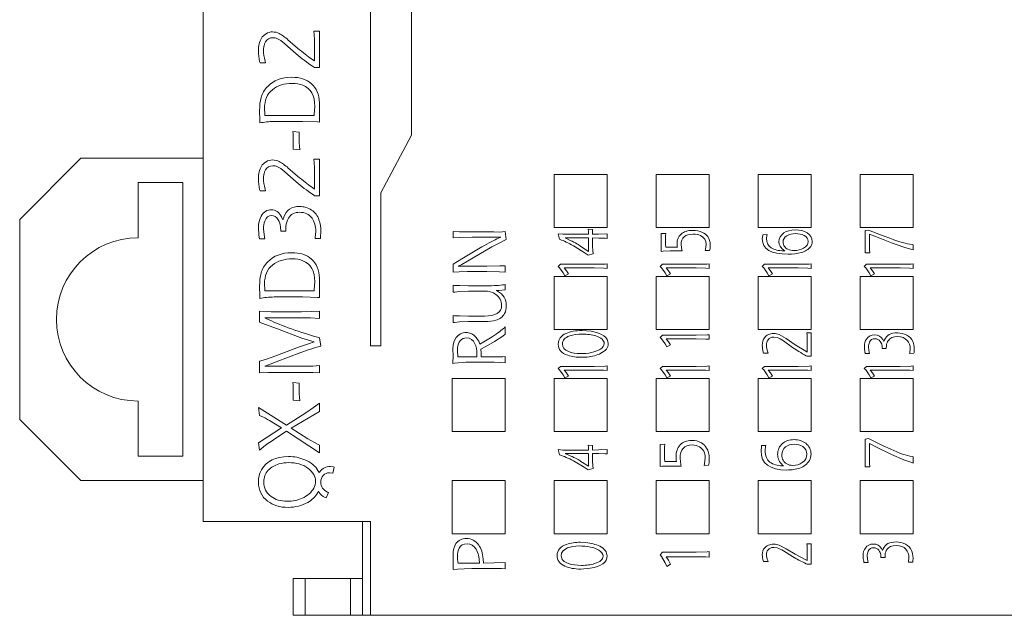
# Model space of a CAD drawing. Header units: inches. Extents: x -118 to 381, y 421 to 770.
# Tile 5 of 16: x 16 to 40, y 672 to 686. Entities that reach past the tile are written whole.
import ezdxf

# ---------------------------------------------------------------- set-up
doc = ezdxf.new("R2010")
doc.units = ezdxf.units.IN
doc.header["$LTSCALE"] = 23.1
doc.header["$MEASUREMENT"] = 0
doc.layers.get('0').update_dxf_attribs({"lineweight": 18})

msp = doc.modelspace()

# ---------------------------------------------------------------- linework, layer by layer
at = {"color": 7, "linetype": 'Continuous'}
for p, q in [((20.351, 673.918), (20.351, 699.818)), ((24.451, 678.218), (24.451, 697.218)), ((25.451, 697.218), (25.451, 683.378)), ((23.06, 685.929), (23.07, 685.851)), ((23.201, 685.929), (23.06, 685.929)), ((23.07, 685.851), (23.076, 685.716)), ((23.201, 685.036), (23.201, 685.929)), ((22.349, 685.622), (22.628, 685.376)), ((22.711, 685.476), (22.434, 685.713)), ((23.076, 685.716), (23.076, 685.199)), ((21.731, 685.189), (21.741, 685.152)), ((21.741, 685.152), (21.878, 685.152)), ((21.878, 685.152), (21.866, 685.196)), ((23.076, 685.199), (23.032, 685.226)), ((23.048, 685.056), (23.079, 685.036)), ((23.079, 685.036), (23.201, 685.036)), ((23.201, 684.013), (23.199, 684.173)), ((21.731, 683.981), (21.735, 683.746)), ((21.858, 683.895), (21.851, 684.033)), ((21.861, 683.867), (21.858, 683.895)), ((23.065, 683.867), (21.861, 683.867)), ((23.069, 683.898), (23.065, 683.867)), ((23.083, 684.086), (23.069, 683.898)), ((23.199, 683.853), (23.201, 684.013)), ((21.735, 683.746), (21.737, 683.682)), ((21.737, 683.682), (21.778, 683.689)), ((22.138, 683.717), (22.784, 683.717)), ((22.784, 683.717), (23.149, 683.705)), ((23.149, 683.705), (23.195, 683.702)), ((23.195, 683.702), (23.196, 683.735)), ((23.196, 683.735), (23.199, 683.853)), ((22.541, 683.469), (22.551, 683.414)), ((22.702, 683.456), (22.541, 683.469)), ((22.551, 683.414), (22.557, 683.277)), ((22.702, 683.193), (22.702, 683.456)), ((25.451, 683.378), (24.701, 681.967)), ((22.557, 683.277), (22.557, 683.037)), ((22.706, 683.112), (22.702, 683.193)), ((22.557, 683.037), (22.718, 683.024)), ((22.718, 683.024), (22.706, 683.112)), ((15.851, 681.318), (17.351, 682.818)), ((20.351, 682.818), (17.351, 682.818)), ((23.06, 682.791), (23.07, 682.713)), ((23.201, 682.791), (23.06, 682.791)), ((23.07, 682.713), (23.076, 682.579)), ((23.201, 681.899), (23.201, 682.791)), ((22.349, 682.485), (22.628, 682.239)), ((22.711, 682.339), (22.434, 682.576)), ((23.076, 682.579), (23.076, 682.062)), ((28.951, 681.118), (28.951, 682.418)), ((28.951, 682.418), (30.251, 682.418)), ((30.251, 682.418), (30.251, 681.118)), ((31.451, 681.118), (31.451, 682.418)), ((31.451, 682.418), (32.751, 682.418)), ((32.751, 682.418), (32.751, 681.118)), ((33.951, 681.118), (33.951, 682.418)), ((33.951, 682.418), (35.251, 682.418)), ((35.251, 682.418), (35.251, 681.118)), ((36.451, 681.118), (36.451, 682.418)), ((36.451, 682.418), (37.751, 682.418)), ((37.751, 682.418), (37.751, 681.118)), ((18.751, 680.868), (18.751, 682.218)), ((19.851, 682.218), (18.751, 682.218)), ((19.851, 682.218), (19.851, 675.518)), ((21.731, 682.051), (21.741, 682.015)), ((21.741, 682.015), (21.878, 682.015)), ((21.878, 682.015), (21.866, 682.059)), ((23.076, 682.062), (23.032, 682.089)), ((24.701, 681.967), (24.701, 678.218)), ((23.048, 681.919), (23.079, 681.899)), ((23.079, 681.899), (23.201, 681.899)), ((15.851, 676.418), (15.851, 681.318)), ((22.301, 681.307), (22.268, 681.378)), ((22.322, 681.37), (22.301, 681.307)), ((21.847, 680.886), (21.827, 681.088)), ((22.243, 681.134), (22.25, 681.033)), ((22.25, 681.033), (22.375, 681.033)), ((22.375, 681.033), (22.377, 681.147)), ((23.106, 681.021), (23.095, 680.878)), ((23.225, 680.887), (23.231, 681.021)), ((26.477, 680.866), (26.477, 681.022)), ((26.477, 681.022), (26.626, 681.016)), ((26.626, 681.016), (26.935, 681.01)), ((26.935, 681.01), (27.472, 681.01)), ((27.472, 681.01), (27.622, 681.009)), ((27.622, 681.009), (27.751, 681.022)), ((27.751, 681.022), (27.776, 680.828)), ((30.251, 681.118), (28.951, 681.118)), ((29.051, 680.965), (29.079, 680.831)), ((29.163, 680.955), (29.051, 680.965)), ((29.78, 681.079), (29.79, 681.026)), ((29.892, 681.073), (29.78, 681.079)), ((29.79, 681.026), (29.792, 680.955)), ((29.892, 680.955), (29.892, 681.073)), ((30.251, 680.965), (30.036, 680.957)), ((30.251, 680.854), (30.251, 680.965)), ((32.751, 681.118), (31.451, 681.118)), ((31.688, 680.975), (31.575, 680.97)), ((31.575, 680.97), (31.575, 680.534)), ((31.68, 680.91), (31.688, 680.975)), ((35.251, 681.118), (33.951, 681.118)), ((37.751, 681.118), (36.451, 681.118)), ((36.657, 681.056), (36.575, 681.043)), ((36.575, 681.043), (36.575, 680.499)), ((37.012, 680.914), (36.657, 681.056)), ((36.676, 680.959), (36.85, 680.888)), ((36.676, 680.752), (36.676, 680.959)), ((21.721, 680.884), (21.728, 680.844)), ((21.728, 680.844), (21.855, 680.844)), ((21.855, 680.844), (21.847, 680.886)), ((23.095, 680.878), (23.09, 680.847)), ((23.09, 680.847), (23.222, 680.853)), ((23.222, 680.853), (23.225, 680.887)), ((26.624, 680.874), (26.477, 680.866)), ((26.936, 680.879), (26.624, 680.874)), ((27.641, 680.879), (26.936, 680.879)), ((27.603, 680.739), (27.421, 680.642)), ((27.583, 680.857), (27.641, 680.879)), ((27.776, 680.828), (27.603, 680.739)), ((29.079, 680.831), (29.13, 680.813)), ((29.792, 680.955), (29.163, 680.955)), ((29.345, 680.805), (29.223, 680.864)), ((29.223, 680.864), (29.792, 680.864)), ((29.792, 680.864), (29.792, 680.531)), ((30.036, 680.957), (29.892, 680.955)), ((29.892, 680.66), (29.892, 680.864)), ((29.892, 680.864), (30.041, 680.862)), ((30.041, 680.862), (30.196, 680.857)), ((30.196, 680.857), (30.251, 680.854)), ((31.677, 680.79), (31.68, 680.91)), ((31.68, 680.688), (31.677, 680.79)), ((31.96, 680.722), (31.966, 680.654)), ((34.061, 680.924), (34.051, 680.84)), ((34.066, 680.943), (34.061, 680.924)), ((34.167, 680.946), (34.066, 680.943)), ((34.152, 680.849), (34.161, 680.926)), ((34.161, 680.926), (34.167, 680.946)), ((36.681, 680.576), (36.676, 680.752)), ((36.85, 680.888), (37.217, 680.74)), ((37.197, 680.847), (37.012, 680.914)), ((37.217, 680.74), (37.52, 680.639)), ((26.687, 680.351), (27.18, 680.643)), ((27.421, 680.642), (26.823, 680.297)), ((29.467, 680.647), (29.682, 680.511)), ((29.792, 680.531), (29.607, 680.658)), ((29.682, 680.511), (29.779, 680.44)), ((29.898, 680.549), (29.892, 680.66)), ((29.904, 680.471), (29.898, 680.549)), ((31.575, 680.534), (31.62, 680.54)), ((31.62, 680.54), (31.79, 680.544)), ((31.688, 680.635), (31.68, 680.688)), ((31.972, 680.635), (31.688, 680.635)), ((31.79, 680.544), (32.09, 680.544)), ((31.966, 680.654), (31.972, 680.635)), ((32.081, 680.569), (32.06, 680.698)), ((32.09, 680.544), (32.081, 680.569)), ((32.659, 680.585), (32.652, 680.556)), ((32.652, 680.556), (32.76, 680.558)), ((32.675, 680.705), (32.659, 680.585)), ((32.76, 680.558), (32.765, 680.582)), ((34.602, 680.545), (34.571, 680.545)), ((34.581, 680.561), (34.602, 680.545)), ((36.575, 680.499), (36.688, 680.499)), ((36.688, 680.499), (36.681, 680.576)), ((37.52, 680.639), (37.719, 680.584)), ((37.719, 680.584), (37.751, 680.575)), ((37.751, 680.696), (37.72, 680.701)), ((37.751, 680.575), (37.751, 680.696)), ((26.477, 680.218), (26.687, 680.351)), ((26.823, 680.297), (26.689, 680.217)), ((29.779, 680.44), (29.904, 680.471)), ((26.477, 680.028), (26.477, 680.218)), ((26.624, 680.035), (26.477, 680.028)), ((26.689, 680.217), (26.601, 680.171)), ((26.601, 680.171), (27.296, 680.171)), ((26.816, 680.041), (26.624, 680.035)), ((27.296, 680.041), (26.816, 680.041)), ((27.296, 680.171), (27.615, 680.177)), ((27.613, 680.036), (27.296, 680.041)), ((27.751, 680.028), (27.613, 680.036)), ((27.615, 680.177), (27.751, 680.184)), ((27.751, 680.184), (27.751, 680.028)), ((29.051, 680.165), (29.106, 680.218)), ((29.084, 680.129), (29.051, 680.165)), ((29.173, 680.006), (29.084, 680.129)), ((29.106, 680.218), (29.929, 680.218)), ((29.211, 679.937), (29.173, 680.006)), ((29.196, 680.128), (29.249, 680.059)), ((29.929, 680.128), (29.196, 680.128)), ((29.249, 680.059), (29.301, 679.981)), ((29.929, 680.218), (30.196, 680.225)), ((30.164, 680.123), (29.929, 680.128)), ((30.251, 680.118), (30.164, 680.123)), ((30.196, 680.225), (30.251, 680.228)), ((30.251, 680.228), (30.251, 680.118)), ((31.551, 680.165), (31.606, 680.218)), ((31.584, 680.129), (31.551, 680.165)), ((31.673, 680.006), (31.584, 680.129)), ((31.606, 680.218), (32.429, 680.218)), ((31.711, 679.937), (31.673, 680.006)), ((31.696, 680.128), (31.749, 680.059)), ((32.429, 680.128), (31.696, 680.128)), ((31.749, 680.059), (31.801, 679.981)), ((32.429, 680.218), (32.696, 680.225)), ((32.664, 680.123), (32.429, 680.128)), ((32.751, 680.118), (32.664, 680.123)), ((32.696, 680.225), (32.751, 680.228)), ((32.751, 680.228), (32.751, 680.118)), ((34.051, 680.165), (34.106, 680.218)), ((34.084, 680.129), (34.051, 680.165)), ((34.173, 680.006), (34.084, 680.129)), ((34.106, 680.218), (34.929, 680.218)), ((34.211, 679.937), (34.173, 680.006)), ((34.196, 680.128), (34.249, 680.059)), ((34.929, 680.128), (34.196, 680.128)), ((34.249, 680.059), (34.301, 679.981)), ((34.929, 680.218), (35.196, 680.225)), ((35.164, 680.123), (34.929, 680.128)), ((35.251, 680.118), (35.164, 680.123)), ((35.196, 680.225), (35.251, 680.228)), ((35.251, 680.228), (35.251, 680.118)), ((36.551, 680.165), (36.606, 680.218)), ((36.584, 680.129), (36.551, 680.165)), ((36.673, 680.006), (36.584, 680.129)), ((36.606, 680.218), (37.429, 680.218)), ((36.711, 679.937), (36.673, 680.006)), ((36.696, 680.128), (36.749, 680.059)), ((37.429, 680.128), (36.696, 680.128)), ((36.749, 680.059), (36.801, 679.981)), ((37.429, 680.218), (37.696, 680.225)), ((37.664, 680.123), (37.429, 680.128)), ((37.751, 680.118), (37.664, 680.123)), ((37.696, 680.225), (37.751, 680.228)), ((37.751, 680.228), (37.751, 680.118)), ((23.083, 679.788), (23.069, 679.6)), ((23.201, 679.715), (23.199, 679.875)), ((28.951, 678.618), (28.951, 679.918)), ((28.951, 679.918), (30.251, 679.918)), ((29.301, 679.981), (29.211, 679.937)), ((30.251, 679.918), (30.251, 678.618)), ((31.451, 678.618), (31.451, 679.918)), ((31.451, 679.918), (32.751, 679.918)), ((31.801, 679.981), (31.711, 679.937)), ((32.751, 679.918), (32.751, 678.618)), ((33.951, 679.918), (35.251, 679.918)), ((33.951, 678.618), (33.951, 679.918)), ((34.301, 679.981), (34.211, 679.937)), ((35.251, 679.918), (35.251, 678.618)), ((36.451, 679.918), (37.751, 679.918)), ((36.451, 678.618), (36.451, 679.918)), ((36.801, 679.981), (36.711, 679.937)), ((37.751, 679.918), (37.751, 678.618)), ((21.731, 679.683), (21.735, 679.448)), ((21.858, 679.597), (21.851, 679.734)), ((21.861, 679.568), (21.858, 679.597)), ((23.065, 679.568), (21.861, 679.568)), ((23.069, 679.6), (23.065, 679.568)), ((23.196, 679.437), (23.199, 679.555)), ((23.199, 679.555), (23.201, 679.715)), ((26.477, 679.532), (26.477, 679.704)), ((26.477, 679.704), (26.51, 679.7)), ((26.512, 679.537), (26.477, 679.532)), ((26.51, 679.7), (26.634, 679.697)), ((26.63, 679.552), (26.512, 679.537)), ((26.85, 679.561), (26.63, 679.552)), ((26.634, 679.697), (26.853, 679.691)), ((27.234, 679.561), (26.85, 679.561)), ((26.853, 679.691), (27.292, 679.691)), ((27.591, 679.58), (27.532, 679.578)), ((27.532, 679.578), (27.561, 679.561)), ((27.751, 679.591), (27.591, 679.58)), ((27.727, 679.718), (27.751, 679.721)), ((27.751, 679.721), (27.751, 679.591)), ((21.735, 679.448), (21.737, 679.384)), ((21.737, 679.384), (21.778, 679.391)), ((22.138, 679.418), (22.784, 679.418)), ((22.784, 679.418), (23.149, 679.406)), ((23.149, 679.406), (23.195, 679.403)), ((23.195, 679.403), (23.196, 679.437)), ((21.731, 679.072), (21.731, 678.802)), ((21.947, 679.061), (21.731, 679.072)), ((22.013, 679.057), (21.947, 679.061)), ((22.76, 679.057), (22.013, 679.057)), ((22.991, 679.059), (22.76, 679.057)), ((23.201, 679.072), (22.991, 679.059)), ((23.201, 678.892), (23.201, 679.072)), ((21.731, 678.802), (21.786, 678.779)), ((21.909, 678.882), (21.857, 678.907)), ((21.857, 678.907), (22.76, 678.907)), ((22.76, 678.907), (22.982, 678.905)), ((22.982, 678.905), (23.201, 678.892)), ((26.477, 678.789), (26.477, 678.961)), ((26.477, 678.961), (26.51, 678.959)), ((26.51, 678.791), (26.477, 678.789)), ((26.51, 678.959), (26.632, 678.952)), ((26.633, 678.805), (26.51, 678.791)), ((26.632, 678.952), (26.85, 678.948)), ((26.851, 678.818), (26.633, 678.805)), ((26.85, 678.948), (27.24, 678.948)), ((27.242, 678.818), (26.851, 678.818)), ((21.786, 678.779), (22.166, 678.633)), ((22.166, 678.633), (22.769, 678.412)), ((27.732, 678.664), (27.751, 678.682)), ((27.751, 678.682), (27.751, 678.505)), ((30.251, 678.618), (28.951, 678.618)), ((29.856, 678.577), (29.63, 678.596)), ((32.751, 678.618), (31.451, 678.618)), ((35.251, 678.618), (33.951, 678.618)), ((37.751, 678.618), (36.451, 678.618)), ((22.769, 678.412), (22.931, 678.358)), ((22.931, 678.358), (23.065, 678.316)), ((23.065, 678.316), (22.932, 678.266)), ((23.201, 678.414), (23.15, 678.429)), ((23.23, 678.213), (23.201, 678.414)), ((27.129, 678.261), (27.23, 678.318)), ((27.23, 678.318), (27.434, 678.443)), ((27.485, 678.327), (27.273, 678.205)), ((27.689, 678.457), (27.485, 678.327)), ((27.751, 678.505), (27.689, 678.457)), ((31.606, 678.48), (31.551, 678.427)), ((31.551, 678.427), (31.584, 678.391)), ((31.584, 678.391), (31.673, 678.268)), ((32.429, 678.48), (31.606, 678.48)), ((31.749, 678.321), (31.696, 678.39)), ((31.696, 678.39), (32.429, 678.39)), ((31.801, 678.243), (31.749, 678.321)), ((32.696, 678.487), (32.429, 678.48)), ((32.429, 678.39), (32.664, 678.384)), ((32.664, 678.384), (32.751, 678.38)), ((32.751, 678.49), (32.696, 678.487)), ((32.751, 678.38), (32.751, 678.49)), ((34.333, 678.434), (34.415, 678.422)), ((34.637, 678.397), (34.461, 678.499)), ((34.569, 678.339), (34.793, 678.182)), ((34.859, 678.246), (34.637, 678.397)), ((35.251, 678.535), (35.139, 678.535)), ((35.139, 678.535), (35.147, 678.485)), ((35.147, 678.485), (35.151, 678.399)), ((35.151, 678.399), (35.151, 678.068)), ((35.251, 677.964), (35.251, 678.535)), ((37.031, 678.329), (37.004, 678.374)), ((37.047, 678.369), (37.031, 678.329)), ((22.711, 678.194), (22.04, 677.945)), ((22.932, 678.266), (22.711, 678.194)), ((22.74, 678.056), (22.945, 678.128)), ((23.201, 678.205), (23.23, 678.213)), ((24.701, 678.218), (24.451, 678.218)), ((26.475, 677.963), (26.47, 678.157)), ((26.582, 678.172), (26.577, 678.089)), ((26.577, 678.089), (26.587, 677.97)), ((27.121, 678.282), (27.129, 678.261)), ((27.273, 678.205), (27.155, 678.141)), ((27.155, 678.141), (27.16, 678.047)), ((31.673, 678.268), (31.711, 678.198)), ((31.711, 678.198), (31.801, 678.243)), ((34.193, 678.038), (34.183, 678.066)), ((35.116, 678.086), (34.859, 678.246)), ((35.151, 678.068), (35.116, 678.086)), ((36.668, 678.059), (36.651, 678.188)), ((36.984, 678.218), (36.99, 678.153)), ((36.99, 678.153), (37.09, 678.153)), ((37.09, 678.153), (37.092, 678.226)), ((37.675, 678.145), (37.666, 678.054)), ((37.77, 678.06), (37.775, 678.145)), ((21.879, 677.889), (21.731, 677.841)), ((21.731, 677.841), (21.731, 677.555)), ((22.04, 677.945), (21.879, 677.889)), ((21.952, 677.755), (22.136, 677.83)), ((22.136, 677.83), (22.74, 678.056)), ((26.47, 677.82), (26.475, 677.963)), ((26.587, 677.97), (26.591, 677.948)), ((26.591, 677.948), (27.053, 677.948)), ((27.053, 677.948), (27.057, 678.018)), ((27.16, 678.047), (27.159, 677.948)), ((27.159, 677.948), (27.465, 677.948)), ((27.465, 677.948), (27.693, 677.954)), ((27.693, 677.954), (27.751, 677.961)), ((27.751, 677.961), (27.751, 677.805)), ((29.616, 677.939), (29.757, 677.946)), ((34.075, 678.062), (34.083, 678.038)), ((34.083, 678.038), (34.193, 678.038)), ((35.129, 677.977), (35.153, 677.964)), ((35.153, 677.964), (35.251, 677.964)), ((36.567, 678.058), (36.573, 678.032)), ((36.573, 678.032), (36.674, 678.032)), ((36.674, 678.032), (36.668, 678.059)), ((37.666, 678.054), (37.662, 678.034)), ((37.662, 678.034), (37.768, 678.038)), ((37.768, 678.038), (37.77, 678.06)), ((21.857, 677.72), (21.952, 677.755)), ((22.76, 677.72), (21.857, 677.72)), ((23.037, 677.722), (22.76, 677.72)), ((23.201, 677.735), (23.037, 677.722)), ((23.201, 677.555), (23.201, 677.735)), ((26.47, 677.789), (26.47, 677.82)), ((26.505, 677.794), (26.47, 677.789)), ((26.781, 677.817), (26.505, 677.794)), ((26.831, 677.818), (26.781, 677.817)), ((27.483, 677.818), (26.831, 677.818)), ((27.631, 677.816), (27.483, 677.818)), ((27.751, 677.805), (27.631, 677.816)), ((29.051, 677.665), (29.106, 677.718)), ((29.084, 677.629), (29.051, 677.665)), ((29.173, 677.506), (29.084, 677.629)), ((29.106, 677.718), (29.929, 677.718)), ((29.196, 677.628), (29.249, 677.559)), ((29.929, 677.628), (29.196, 677.628)), ((29.929, 677.718), (30.196, 677.725)), ((30.164, 677.623), (29.929, 677.628)), ((30.251, 677.618), (30.164, 677.623)), ((30.196, 677.725), (30.251, 677.728)), ((30.251, 677.728), (30.251, 677.618)), ((31.551, 677.665), (31.606, 677.718)), ((31.584, 677.629), (31.551, 677.665)), ((31.673, 677.506), (31.584, 677.629)), ((31.606, 677.718), (32.429, 677.718)), ((31.696, 677.628), (31.749, 677.559)), ((32.429, 677.628), (31.696, 677.628)), ((32.429, 677.718), (32.696, 677.725)), ((32.664, 677.623), (32.429, 677.628)), ((32.751, 677.618), (32.664, 677.623)), ((32.696, 677.725), (32.751, 677.728)), ((32.751, 677.728), (32.751, 677.618)), ((34.051, 677.665), (34.106, 677.718)), ((34.084, 677.629), (34.051, 677.665)), ((34.173, 677.506), (34.084, 677.629)), ((34.106, 677.718), (34.929, 677.718)), ((34.196, 677.628), (34.249, 677.559)), ((34.929, 677.628), (34.196, 677.628)), ((34.929, 677.718), (35.196, 677.725)), ((35.164, 677.623), (34.929, 677.628)), ((35.251, 677.618), (35.164, 677.623)), ((35.196, 677.725), (35.251, 677.728)), ((35.251, 677.728), (35.251, 677.618)), ((36.551, 677.665), (36.606, 677.718)), ((36.584, 677.629), (36.551, 677.665)), ((36.673, 677.506), (36.584, 677.629)), ((36.606, 677.718), (37.429, 677.718)), ((36.696, 677.628), (36.749, 677.559)), ((37.429, 677.628), (36.696, 677.628)), ((37.429, 677.718), (37.696, 677.725)), ((37.664, 677.623), (37.429, 677.628)), ((37.751, 677.618), (37.664, 677.623)), ((37.696, 677.725), (37.751, 677.728)), ((37.751, 677.728), (37.751, 677.618)), ((21.731, 677.555), (21.947, 677.567)), ((21.947, 677.567), (22.013, 677.57)), ((22.013, 677.57), (22.763, 677.57)), ((22.763, 677.57), (23.041, 677.566)), ((23.041, 677.566), (23.201, 677.555)), ((26.451, 676.118), (26.451, 677.418)), ((26.451, 677.418), (27.751, 677.418)), ((27.751, 677.418), (27.751, 676.118)), ((28.951, 676.118), (28.951, 677.418)), ((28.951, 677.418), (30.251, 677.418)), ((29.211, 677.437), (29.173, 677.506)), ((29.301, 677.481), (29.211, 677.437)), ((29.249, 677.559), (29.301, 677.481)), ((30.251, 677.418), (30.251, 676.118)), ((31.451, 676.118), (31.451, 677.418)), ((31.451, 677.418), (32.751, 677.418)), ((31.711, 677.437), (31.673, 677.506)), ((31.801, 677.481), (31.711, 677.437)), ((31.749, 677.559), (31.801, 677.481)), ((32.751, 677.418), (32.751, 676.118)), ((33.951, 677.418), (35.251, 677.418)), ((33.951, 676.118), (33.951, 677.418)), ((34.211, 677.437), (34.173, 677.506)), ((34.301, 677.481), (34.211, 677.437)), ((34.249, 677.559), (34.301, 677.481)), ((35.251, 677.418), (35.251, 676.118)), ((36.451, 677.418), (37.751, 677.418)), ((36.451, 676.118), (36.451, 677.418)), ((36.711, 677.437), (36.673, 677.506)), ((36.801, 677.481), (36.711, 677.437)), ((36.749, 677.559), (36.801, 677.481)), ((37.751, 677.418), (37.751, 676.118)), ((22.541, 677.318), (22.551, 677.263)), ((22.702, 677.306), (22.541, 677.318)), ((22.551, 677.263), (22.557, 677.127)), ((22.557, 677.127), (22.557, 676.887)), ((22.702, 677.043), (22.702, 677.306)), ((18.751, 675.518), (18.751, 676.868)), ((22.557, 676.887), (22.718, 676.874)), ((22.706, 676.962), (22.702, 677.043)), ((22.718, 676.874), (22.706, 676.962)), ((22.39, 676.28), (21.702, 676.712)), ((21.702, 676.712), (21.731, 676.511)), ((23.055, 676.71), (22.864, 676.579)), ((23.201, 676.819), (23.055, 676.71)), ((23.201, 676.611), (23.201, 676.819)), ((17.351, 674.918), (15.851, 676.418)), ((21.731, 676.511), (21.77, 676.495)), ((21.976, 676.388), (22.27, 676.21)), ((22.864, 676.579), (22.39, 676.28)), ((22.503, 676.205), (23.201, 676.611)), ((22.27, 676.21), (21.702, 675.847)), ((22.914, 675.944), (22.503, 676.205)), ((22.015, 675.88), (22.132, 675.958)), ((22.132, 675.958), (22.386, 676.13)), ((22.386, 676.13), (23.201, 675.596)), ((23.15, 675.814), (22.914, 675.944)), ((27.751, 676.118), (26.451, 676.118)), ((30.251, 676.118), (28.951, 676.118)), ((32.751, 676.118), (31.451, 676.118)), ((35.251, 676.118), (33.951, 676.118)), ((37.751, 676.118), (36.451, 676.118)), ((36.575, 675.933), (36.657, 675.949)), ((36.575, 675.253), (36.575, 675.933)), ((36.657, 675.949), (37.012, 675.771)), ((21.702, 675.847), (21.731, 675.663)), ((21.731, 675.663), (21.759, 675.69)), ((23.201, 675.79), (23.15, 675.814)), ((23.201, 675.596), (23.201, 675.79)), ((29.079, 675.552), (29.051, 675.678)), ((29.051, 675.678), (29.163, 675.668)), ((29.792, 675.668), (29.163, 675.668)), ((29.79, 675.735), (29.78, 675.785)), ((29.78, 675.785), (29.892, 675.779)), ((29.792, 675.668), (29.79, 675.735)), ((29.892, 675.668), (29.892, 675.779)), ((29.892, 675.668), (30.036, 675.67)), ((30.036, 675.67), (30.251, 675.678)), ((30.251, 675.574), (30.251, 675.678)), ((31.551, 675.807), (31.664, 675.814)), ((31.551, 675.263), (31.551, 675.807)), ((31.656, 675.733), (31.652, 675.582)), ((31.664, 675.814), (31.656, 675.733)), ((34.02, 675.646), (34.03, 675.751)), ((34.03, 675.751), (34.034, 675.775)), ((34.034, 675.775), (34.136, 675.778)), ((34.13, 675.754), (34.121, 675.657)), ((34.136, 675.778), (34.13, 675.754)), ((36.85, 675.738), (36.676, 675.828)), ((36.676, 675.828), (36.676, 675.569)), ((37.217, 675.554), (36.85, 675.738)), ((37.012, 675.771), (37.197, 675.687)), ((18.751, 675.518), (19.851, 675.518)), ((29.13, 675.535), (29.079, 675.552)), ((29.223, 675.583), (29.345, 675.528)), ((29.223, 675.583), (29.792, 675.583)), ((29.792, 675.583), (29.792, 675.27)), ((29.892, 675.392), (29.892, 675.583)), ((30.041, 675.581), (29.892, 675.583)), ((30.196, 675.577), (30.041, 675.581)), ((30.251, 675.574), (30.196, 675.577)), ((31.652, 675.582), (31.656, 675.455)), ((31.656, 675.455), (31.664, 675.388)), ((31.942, 675.412), (31.936, 675.498)), ((31.948, 675.388), (31.942, 675.412)), ((32.036, 675.468), (32.056, 675.306)), ((32.634, 675.326), (32.651, 675.476)), ((36.676, 675.569), (36.681, 675.349)), ((37.52, 675.427), (37.217, 675.554)), ((37.719, 675.359), (37.52, 675.427)), ((37.72, 675.505), (37.751, 675.499)), ((37.751, 675.499), (37.751, 675.348)), ((23.188, 675.114), (23.16, 675.17)), ((23.541, 675.254), (23.466, 675.262)), ((23.524, 675.103), (23.557, 675.249)), ((23.557, 675.249), (23.541, 675.254)), ((29.682, 675.251), (29.467, 675.379)), ((29.607, 675.39), (29.792, 675.27)), ((29.779, 675.185), (29.682, 675.251)), ((29.904, 675.214), (29.779, 675.185)), ((29.892, 675.392), (29.898, 675.287)), ((29.898, 675.287), (29.904, 675.214)), ((31.596, 675.269), (31.551, 675.263)), ((31.766, 675.275), (31.596, 675.269)), ((31.664, 675.388), (31.948, 675.388)), ((32.065, 675.275), (31.766, 675.275)), ((32.056, 675.306), (32.065, 675.275)), ((32.628, 675.29), (32.634, 675.326)), ((32.736, 675.293), (32.628, 675.29)), ((32.741, 675.323), (32.736, 675.293)), ((34.54, 675.278), (34.571, 675.277)), ((34.571, 675.277), (34.549, 675.297)), ((36.688, 675.253), (36.575, 675.253)), ((36.681, 675.349), (36.688, 675.253)), ((37.751, 675.348), (37.719, 675.359)), ((23.204, 675.135), (23.188, 675.114)), ((23.44, 675.112), (23.524, 675.103)), ((20.351, 674.918), (17.351, 674.918)), ((26.451, 673.618), (26.451, 674.918)), ((26.451, 674.918), (27.751, 674.918)), ((27.751, 674.918), (27.751, 673.618)), ((28.951, 673.618), (28.951, 674.918)), ((28.951, 674.918), (30.251, 674.918)), ((30.251, 674.918), (30.251, 673.618)), ((31.451, 673.618), (31.451, 674.918)), ((31.451, 674.918), (32.751, 674.918)), ((32.751, 674.918), (32.751, 673.618)), ((33.951, 674.918), (35.251, 674.918)), ((33.951, 673.618), (33.951, 674.918)), ((35.251, 674.918), (35.251, 673.618)), ((36.451, 674.918), (37.751, 674.918)), ((36.451, 673.618), (36.451, 674.918)), ((37.751, 674.918), (37.751, 673.618)), ((23.157, 674.625), (23.176, 674.66)), ((23.176, 674.66), (23.188, 674.631)), ((23.334, 674.505), (23.358, 674.493)), ((23.358, 674.493), (23.419, 674.628)), ((23.419, 674.628), (23.391, 674.639)), ((20.351, 673.918), (24.451, 673.918)), ((24.251, 671.618), (24.251, 673.918)), ((24.451, 673.918), (24.451, 671.618)), ((27.751, 673.618), (26.451, 673.618)), ((30.251, 673.618), (28.951, 673.618)), ((32.751, 673.618), (31.451, 673.618)), ((35.251, 673.618), (33.951, 673.618)), ((37.751, 673.618), (36.451, 673.618)), ((29.588, 673.408), (29.729, 673.401)), ((34.415, 673.269), (34.333, 673.28)), ((34.461, 673.337), (34.637, 673.248)), ((34.637, 673.248), (34.859, 673.115)), ((35.251, 673.368), (35.139, 673.368)), ((35.147, 673.325), (35.139, 673.368)), ((35.151, 673.249), (35.147, 673.325)), ((35.151, 673.249), (35.151, 672.96)), ((35.251, 672.868), (35.251, 673.368)), ((36.973, 673.254), (37, 673.209)), ((37, 673.209), (37.016, 673.249)), ((26.477, 672.895), (26.472, 673.091)), ((27.211, 673.001), (27.219, 672.898)), ((31.551, 673.102), (31.606, 673.168)), ((31.584, 673.057), (31.551, 673.102)), ((31.673, 672.903), (31.584, 673.057)), ((32.429, 673.168), (31.606, 673.168)), ((31.696, 673.055), (31.749, 672.969)), ((31.696, 673.055), (32.429, 673.055)), ((32.429, 673.168), (32.696, 673.177)), ((32.664, 673.049), (32.429, 673.055)), ((32.751, 673.043), (32.664, 673.049)), ((32.696, 673.177), (32.751, 673.181)), ((32.751, 673.043), (32.751, 673.181)), ((34.793, 673.059), (34.569, 673.197)), ((34.859, 673.115), (35.116, 672.975)), ((36.62, 673.071), (36.636, 672.943)), ((36.958, 673.036), (36.953, 673.1)), ((36.958, 673.036), (37.059, 673.036)), ((37.06, 673.108), (37.059, 673.036)), ((37.634, 672.938), (37.644, 673.028)), ((37.744, 673.028), (37.739, 672.944)), ((26.472, 672.771), (26.477, 672.895)), ((26.472, 672.771), (26.472, 672.739)), ((26.741, 672.761), (26.584, 672.75)), ((26.59, 672.918), (26.594, 672.898)), ((27.116, 672.898), (26.594, 672.898)), ((26.929, 672.768), (26.741, 672.761)), ((26.929, 672.768), (27.439, 672.768)), ((27.116, 672.898), (27.112, 672.983)), ((27.219, 672.898), (27.477, 672.903)), ((27.657, 672.762), (27.439, 672.768)), ((27.477, 672.903), (27.751, 672.911)), ((27.751, 672.755), (27.657, 672.762)), ((27.751, 672.755), (27.751, 672.911)), ((29.828, 672.77), (29.602, 672.751)), ((31.711, 672.816), (31.673, 672.903)), ((31.801, 672.872), (31.711, 672.816)), ((31.749, 672.969), (31.801, 672.872)), ((34.083, 672.934), (34.075, 672.954)), ((34.083, 672.934), (34.193, 672.934)), ((34.183, 672.958), (34.193, 672.934)), ((35.116, 672.975), (35.151, 672.96)), ((35.153, 672.868), (35.129, 672.88)), ((35.153, 672.868), (35.251, 672.868)), ((36.541, 672.916), (36.536, 672.942)), ((36.541, 672.916), (36.643, 672.916)), ((36.636, 672.943), (36.643, 672.916)), ((37.63, 672.918), (37.634, 672.938)), ((37.737, 672.922), (37.63, 672.918)), ((37.739, 672.944), (37.737, 672.922)), ((22.555, 671.618), (22.555, 672.518)), ((24.252, 672.518), (22.555, 672.518)), ((22.847, 672.518), (22.847, 671.618)), ((23.958, 671.618), (23.958, 672.518)), ((26.584, 672.75), (26.472, 672.739)), ((22.555, 671.618), (119.151, 671.618))]:
    msp.add_line(p, q, dxfattribs=at)
for centre, radius, start, end in [((22.997, 681.107), 1.294, 179.9832, 189.8885), ((18.751, 678.868), 2, 90, 270), ((32.245, 680.686), 0.531, 348.692, 0.4486), ((24.688, 672.788), 5.617, 105.3528, 108.0771), ((37.219, 678.2), 0.667, 179.9971, 192.3257), ((21.034, 674.827), 1.823, 58.8835, 66.203), ((31.927, 675.453), 0.824, 350.9319, 0.3706), ((27.391, 673.038), 0.81, 180.3415, 188.563), ((37.171, 673.083), 0.651, 180.0027, 192.4852)]:
    msp.add_arc(centre, radius, start, end, dxfattribs=at)
for points in [[(21.89, 685.867), (21.84, 685.837), (21.801, 685.801), (21.775, 685.757)], [(22.043, 685.912), (21.991, 685.912), (21.94, 685.897), (21.89, 685.867)], [(22.213, 685.872), (22.165, 685.898), (22.108, 685.911), (22.043, 685.912)], [(22.434, 685.713), (22.351, 685.784), (22.278, 685.836), (22.213, 685.872)], [(21.775, 685.757), (21.725, 685.675), (21.701, 685.571), (21.701, 685.446)], [(21.827, 685.46), (21.827, 685.537), (21.843, 685.606), (21.876, 685.668)], [(21.876, 685.668), (21.912, 685.735), (21.97, 685.77), (22.053, 685.77)], [(22.053, 685.77), (22.094, 685.771), (22.127, 685.764), (22.155, 685.751)], [(22.155, 685.751), (22.217, 685.724), (22.282, 685.681), (22.349, 685.622)], [(21.701, 685.446), (21.701, 685.359), (21.71, 685.273), (21.731, 685.189)], [(21.866, 685.196), (21.841, 685.293), (21.828, 685.381), (21.827, 685.46)], [(22.628, 685.376), (22.75, 685.269), (22.889, 685.162), (23.048, 685.056)], [(23.032, 685.226), (22.945, 685.285), (22.838, 685.368), (22.711, 685.476)], [(22.516, 684.8), (22.27, 684.799), (22.075, 684.725), (21.929, 684.577)], [(22.044, 684.496), (22.174, 684.599), (22.337, 684.651), (22.533, 684.651)], [(23.004, 684.643), (22.884, 684.748), (22.721, 684.801), (22.516, 684.8)], [(22.533, 684.651), (22.627, 684.651), (22.713, 684.635), (22.79, 684.604)], [(22.79, 684.604), (22.985, 684.528), (23.083, 684.354), (23.083, 684.086)], [(23.199, 684.173), (23.192, 684.378), (23.127, 684.535), (23.004, 684.643)], [(21.929, 684.577), (21.85, 684.496), (21.796, 684.404), (21.768, 684.301)], [(21.851, 684.033), (21.851, 684.238), (21.916, 684.393), (22.044, 684.496)], [(21.768, 684.301), (21.745, 684.214), (21.729, 684.107), (21.731, 683.981)], [(21.778, 683.689), (21.884, 683.707), (22.005, 683.717), (22.138, 683.717)], [(21.89, 682.73), (21.84, 682.7), (21.801, 682.664), (21.775, 682.62)], [(22.043, 682.775), (21.991, 682.775), (21.94, 682.76), (21.89, 682.73)], [(22.213, 682.735), (22.165, 682.761), (22.108, 682.774), (22.043, 682.775)], [(22.434, 682.576), (22.351, 682.647), (22.278, 682.699), (22.213, 682.735)], [(21.775, 682.62), (21.725, 682.538), (21.701, 682.434), (21.701, 682.309)], [(21.827, 682.323), (21.827, 682.4), (21.843, 682.468), (21.876, 682.531)], [(21.876, 682.531), (21.912, 682.598), (21.97, 682.632), (22.053, 682.633)], [(22.053, 682.633), (22.094, 682.633), (22.127, 682.626), (22.155, 682.614)], [(22.155, 682.614), (22.217, 682.587), (22.282, 682.543), (22.349, 682.485)], [(21.701, 682.309), (21.701, 682.221), (21.71, 682.136), (21.731, 682.051)], [(21.866, 682.059), (21.841, 682.156), (21.828, 682.244), (21.827, 682.323)], [(22.628, 682.239), (22.75, 682.131), (22.889, 682.025), (23.048, 681.919)], [(23.032, 682.089), (22.945, 682.148), (22.838, 682.231), (22.711, 682.339)], [(22.018, 681.554), (21.915, 681.554), (21.833, 681.503), (21.772, 681.399)], [(22.268, 681.378), (22.209, 681.496), (22.125, 681.554), (22.018, 681.554)], [(22.712, 681.635), (22.516, 681.634), (22.379, 681.549), (22.322, 681.37)], [(22.437, 681.347), (22.492, 681.444), (22.584, 681.493), (22.713, 681.493)], [(23.001, 681.547), (22.914, 681.606), (22.817, 681.635), (22.712, 681.635)], [(22.713, 681.493), (22.844, 681.494), (22.944, 681.445), (23.015, 681.349)], [(23.185, 681.308), (23.15, 681.409), (23.089, 681.489), (23.001, 681.547)], [(21.772, 681.399), (21.725, 681.32), (21.702, 681.222), (21.702, 681.107)], [(21.827, 681.088), (21.827, 681.152), (21.838, 681.216), (21.86, 681.278)], [(21.86, 681.278), (21.892, 681.368), (21.947, 681.413), (22.023, 681.412)], [(22.023, 681.412), (22.092, 681.411), (22.145, 681.376), (22.185, 681.31)], [(22.185, 681.31), (22.217, 681.258), (22.238, 681.199), (22.243, 681.134)], [(22.377, 681.147), (22.382, 681.218), (22.401, 681.285), (22.437, 681.347)], [(23.015, 681.349), (23.077, 681.266), (23.107, 681.157), (23.106, 681.021)], [(23.231, 681.021), (23.231, 681.123), (23.216, 681.218), (23.185, 681.308)], [(32.345, 681.048), (32.224, 681.048), (32.128, 681.017), (32.058, 680.957)], [(32.583, 681.001), (32.515, 681.032), (32.435, 681.048), (32.345, 681.048)], [(32.712, 680.898), (32.679, 680.942), (32.636, 680.976), (32.583, 681.001)], [(34.579, 680.986), (34.499, 680.93), (34.458, 680.858), (34.458, 680.772)], [(34.862, 681.061), (34.744, 681.06), (34.65, 681.036), (34.579, 680.986)], [(34.654, 680.919), (34.71, 680.954), (34.781, 680.971), (34.866, 680.971)], [(35.146, 680.99), (35.071, 681.038), (34.977, 681.062), (34.862, 681.061)], [(34.866, 680.971), (34.947, 680.97), (35.015, 680.955), (35.073, 680.925)], [(35.276, 680.779), (35.275, 680.864), (35.233, 680.934), (35.146, 680.99)], [(27.18, 680.643), (27.349, 680.743), (27.483, 680.814), (27.583, 680.857)], [(29.13, 680.813), (29.228, 680.775), (29.341, 680.72), (29.467, 680.647)], [(29.607, 680.658), (29.557, 680.693), (29.472, 680.744), (29.345, 680.805)], [(32.058, 680.957), (31.993, 680.9), (31.96, 680.822), (31.96, 680.722)], [(32.06, 680.698), (32.06, 680.869), (32.159, 680.956), (32.357, 680.956)], [(32.357, 680.956), (32.424, 680.957), (32.484, 680.945), (32.536, 680.92)], [(32.536, 680.92), (32.629, 680.877), (32.675, 680.806), (32.675, 680.705)], [(32.775, 680.691), (32.774, 680.772), (32.753, 680.842), (32.712, 680.898)], [(34.051, 680.84), (34.049, 680.591), (34.26, 680.467), (34.683, 680.466)], [(34.27, 680.621), (34.193, 680.667), (34.153, 680.744), (34.152, 680.849)], [(34.458, 680.772), (34.458, 680.693), (34.499, 680.622), (34.581, 680.561)], [(34.558, 680.762), (34.559, 680.829), (34.59, 680.88), (34.654, 680.919)], [(34.592, 680.656), (34.57, 680.689), (34.558, 680.724), (34.558, 680.762)], [(35.175, 680.779), (35.175, 680.71), (35.138, 680.654), (35.062, 680.612)], [(35.073, 680.925), (35.141, 680.889), (35.175, 680.84), (35.175, 680.779)], [(35.236, 680.655), (35.262, 680.691), (35.276, 680.732), (35.276, 680.779)], [(37.72, 680.701), (37.587, 680.722), (37.412, 680.769), (37.197, 680.847)], [(22.516, 680.502), (22.27, 680.5), (22.075, 680.427), (21.929, 680.279)], [(23.004, 680.345), (22.884, 680.45), (22.721, 680.502), (22.516, 680.502)], [(34.571, 680.545), (34.449, 680.549), (34.348, 680.574), (34.27, 680.621)], [(34.68, 680.586), (34.643, 680.602), (34.614, 680.625), (34.592, 680.656)], [(34.83, 680.557), (34.776, 680.556), (34.726, 680.566), (34.68, 680.586)], [(34.683, 680.466), (34.8, 680.466), (34.907, 680.479), (35.004, 680.505)], [(35.062, 680.612), (34.998, 680.575), (34.921, 680.556), (34.83, 680.557)], [(35.004, 680.505), (35.103, 680.532), (35.18, 680.582), (35.236, 680.655)], [(21.929, 680.279), (21.85, 680.198), (21.796, 680.106), (21.768, 680.002)], [(22.044, 680.198), (22.174, 680.301), (22.337, 680.353), (22.533, 680.353)], [(22.533, 680.353), (22.627, 680.353), (22.713, 680.337), (22.79, 680.306)], [(22.79, 680.306), (22.985, 680.229), (23.083, 680.056), (23.083, 679.788)], [(23.199, 679.875), (23.192, 680.079), (23.127, 680.236), (23.004, 680.345)], [(21.768, 680.002), (21.745, 679.915), (21.729, 679.809), (21.731, 679.683)], [(21.851, 679.734), (21.851, 679.94), (21.916, 680.095), (22.044, 680.198)], [(27.524, 679.479), (27.443, 679.534), (27.347, 679.561), (27.234, 679.561)], [(27.292, 679.691), (27.466, 679.691), (27.612, 679.701), (27.727, 679.718)], [(27.561, 679.561), (27.707, 679.477), (27.777, 679.359), (27.777, 679.21)], [(21.778, 679.391), (21.884, 679.408), (22.005, 679.418), (22.138, 679.418)], [(27.626, 679.36), (27.599, 679.411), (27.565, 679.451), (27.524, 679.479)], [(27.663, 679.213), (27.663, 679.263), (27.651, 679.312), (27.626, 679.36)], [(27.24, 678.948), (27.52, 678.948), (27.661, 679.036), (27.663, 679.213)], [(27.777, 679.21), (27.777, 679.129), (27.763, 679.063), (27.735, 679.012)], [(23.15, 678.429), (22.606, 678.593), (22.191, 678.743), (21.909, 678.882)], [(27.52, 678.847), (27.446, 678.828), (27.354, 678.818), (27.242, 678.818)], [(27.735, 679.012), (27.688, 678.927), (27.616, 678.872), (27.52, 678.847)], [(27.434, 678.443), (27.569, 678.534), (27.669, 678.608), (27.732, 678.664)], [(29.63, 678.596), (29.478, 678.595), (29.348, 678.572), (29.242, 678.526)], [(30.275, 678.274), (30.275, 678.428), (30.136, 678.529), (29.856, 678.577)], [(26.47, 678.157), (26.466, 678.27), (26.498, 678.36), (26.548, 678.424)], [(26.548, 678.424), (26.611, 678.505), (26.693, 678.546), (26.793, 678.546)], [(26.646, 678.34), (26.611, 678.299), (26.59, 678.243), (26.582, 678.172)], [(26.805, 678.415), (26.743, 678.416), (26.69, 678.39), (26.646, 678.34)], [(26.793, 678.546), (26.835, 678.546), (26.875, 678.538), (26.91, 678.524)], [(27.008, 678.272), (26.961, 678.365), (26.893, 678.413), (26.805, 678.415)], [(26.91, 678.524), (26.945, 678.51), (26.977, 678.489), (27.006, 678.461)], [(27.006, 678.461), (27.057, 678.411), (27.096, 678.351), (27.121, 678.282)], [(29.242, 678.526), (29.114, 678.471), (29.051, 678.383), (29.051, 678.263)], [(29.152, 678.268), (29.153, 678.357), (29.212, 678.422), (29.33, 678.462)], [(29.33, 678.462), (29.415, 678.491), (29.519, 678.505), (29.645, 678.505)], [(29.645, 678.505), (29.769, 678.505), (29.876, 678.491), (29.967, 678.463)], [(29.967, 678.463), (30.105, 678.419), (30.175, 678.359), (30.175, 678.281)], [(34.11, 678.425), (34.07, 678.373), (34.051, 678.307), (34.051, 678.226)], [(34.202, 678.496), (34.162, 678.477), (34.131, 678.454), (34.11, 678.425)], [(34.152, 678.235), (34.151, 678.285), (34.164, 678.329), (34.191, 678.368)], [(34.191, 678.368), (34.219, 678.411), (34.266, 678.434), (34.333, 678.434)], [(34.325, 678.525), (34.283, 678.525), (34.242, 678.515), (34.202, 678.496)], [(34.461, 678.499), (34.422, 678.516), (34.377, 678.524), (34.325, 678.525)], [(34.415, 678.422), (34.464, 678.404), (34.516, 678.377), (34.569, 678.339)], [(36.607, 678.387), (36.57, 678.337), (36.552, 678.274), (36.552, 678.2)], [(36.804, 678.487), (36.722, 678.487), (36.656, 678.454), (36.607, 678.387)], [(36.651, 678.188), (36.651, 678.229), (36.66, 678.27), (36.678, 678.31)], [(36.678, 678.31), (36.704, 678.367), (36.748, 678.396), (36.809, 678.395)], [(37.004, 678.374), (36.958, 678.449), (36.89, 678.487), (36.804, 678.487)], [(36.809, 678.395), (36.864, 678.395), (36.907, 678.373), (36.939, 678.33)], [(36.939, 678.33), (36.964, 678.297), (36.981, 678.259), (36.984, 678.218)], [(37.36, 678.538), (37.203, 678.538), (37.093, 678.483), (37.047, 678.369)], [(37.092, 678.226), (37.096, 678.272), (37.111, 678.314), (37.14, 678.354)], [(37.14, 678.354), (37.183, 678.416), (37.257, 678.447), (37.361, 678.447)], [(37.591, 678.482), (37.521, 678.52), (37.444, 678.538), (37.36, 678.538)], [(37.361, 678.447), (37.465, 678.448), (37.545, 678.417), (37.602, 678.355)], [(37.739, 678.329), (37.711, 678.393), (37.661, 678.445), (37.591, 678.482)], [(37.602, 678.355), (37.651, 678.302), (37.676, 678.232), (37.675, 678.145)], [(37.775, 678.145), (37.775, 678.211), (37.763, 678.272), (37.739, 678.329)], [(27.057, 678.018), (27.064, 678.12), (27.041, 678.205), (27.008, 678.272)], [(29.051, 678.263), (29.051, 678.132), (29.128, 678.041), (29.283, 677.991)], [(29.303, 678.079), (29.202, 678.117), (29.151, 678.18), (29.152, 678.268)], [(29.591, 678.03), (29.483, 678.03), (29.387, 678.046), (29.303, 678.079)], [(30.069, 678.131), (30.011, 678.097), (29.943, 678.073), (29.866, 678.057)], [(30.175, 678.281), (30.176, 678.223), (30.14, 678.173), (30.069, 678.131)], [(30.096, 678.038), (30.216, 678.099), (30.275, 678.177), (30.275, 678.274)], [(34.051, 678.226), (34.051, 678.171), (34.058, 678.116), (34.075, 678.062)], [(34.183, 678.066), (34.163, 678.128), (34.152, 678.185), (34.152, 678.235)], [(34.793, 678.182), (34.89, 678.113), (35.002, 678.045), (35.129, 677.977)], [(29.283, 677.991), (29.388, 677.956), (29.499, 677.939), (29.616, 677.939)], [(29.866, 678.057), (29.772, 678.038), (29.68, 678.029), (29.591, 678.03)], [(29.757, 677.946), (29.883, 677.957), (29.995, 677.988), (30.096, 678.038)], [(32.034, 675.791), (32.104, 675.866), (32.2, 675.904), (32.32, 675.904)], [(32.32, 675.904), (32.411, 675.904), (32.49, 675.885), (32.558, 675.846)], [(34.548, 675.829), (34.619, 675.891), (34.713, 675.921), (34.831, 675.922)], [(34.831, 675.922), (34.945, 675.923), (35.04, 675.893), (35.115, 675.833)], [(21.759, 675.69), (21.817, 675.743), (21.903, 675.806), (22.015, 675.88)], [(31.936, 675.498), (31.936, 675.622), (31.969, 675.72), (32.034, 675.791)], [(32.332, 675.791), (32.135, 675.789), (32.036, 675.682), (32.036, 675.468)], [(32.512, 675.745), (32.46, 675.776), (32.4, 675.791), (32.332, 675.791)], [(32.651, 675.476), (32.651, 675.602), (32.604, 675.691), (32.512, 675.745)], [(32.558, 675.846), (32.612, 675.815), (32.655, 675.772), (32.687, 675.717)], [(32.687, 675.717), (32.729, 675.647), (32.75, 675.56), (32.751, 675.458)], [(34.121, 675.657), (34.122, 675.525), (34.162, 675.43), (34.239, 675.372)], [(34.427, 675.56), (34.427, 675.669), (34.468, 675.759), (34.548, 675.829)], [(34.623, 675.745), (34.559, 675.696), (34.528, 675.632), (34.527, 675.549)], [(34.834, 675.809), (34.75, 675.81), (34.679, 675.788), (34.623, 675.745)], [(35.042, 675.752), (34.984, 675.789), (34.915, 675.809), (34.834, 675.809)], [(35.144, 675.569), (35.144, 675.646), (35.11, 675.707), (35.042, 675.752)], [(35.115, 675.833), (35.202, 675.763), (35.244, 675.675), (35.245, 675.57)], [(37.197, 675.687), (37.412, 675.59), (37.587, 675.531), (37.72, 675.505)], [(22.435, 675.509), (22.12, 675.508), (21.901, 675.4), (21.779, 675.183)], [(22.842, 675.428), (22.714, 675.482), (22.579, 675.509), (22.435, 675.509)], [(23.16, 675.17), (23.097, 675.279), (22.991, 675.365), (22.842, 675.428)], [(29.467, 675.379), (29.341, 675.448), (29.228, 675.5), (29.13, 675.535)], [(29.345, 675.528), (29.472, 675.471), (29.557, 675.423), (29.607, 675.39)], [(34.652, 675.178), (34.229, 675.18), (34.018, 675.335), (34.02, 675.646)], [(34.549, 675.297), (34.467, 675.373), (34.426, 675.461), (34.427, 675.56)], [(34.527, 675.549), (34.527, 675.5), (34.539, 675.457), (34.561, 675.416)], [(34.561, 675.416), (34.583, 675.377), (34.612, 675.349), (34.649, 675.329)], [(35.204, 675.415), (35.149, 675.323), (35.072, 675.261), (34.973, 675.227)], [(35.031, 675.36), (35.107, 675.414), (35.144, 675.483), (35.144, 675.569)], [(35.245, 675.57), (35.245, 675.511), (35.231, 675.459), (35.204, 675.415)], [(21.779, 675.183), (21.727, 675.092), (21.701, 674.992), (21.702, 674.88)], [(21.834, 674.889), (21.834, 674.997), (21.87, 675.091), (21.943, 675.171)], [(21.943, 675.171), (22.011, 675.245), (22.098, 675.297), (22.205, 675.327)], [(22.205, 675.327), (22.282, 675.349), (22.363, 675.36), (22.447, 675.36)], [(22.447, 675.36), (22.537, 675.36), (22.622, 675.349), (22.703, 675.327)], [(22.703, 675.327), (22.78, 675.305), (22.85, 675.272), (22.912, 675.227)], [(22.912, 675.227), (22.975, 675.182), (23.024, 675.128), (23.058, 675.067)], [(23.466, 675.262), (23.36, 675.263), (23.27, 675.222), (23.204, 675.135)], [(34.239, 675.372), (34.317, 675.313), (34.417, 675.282), (34.54, 675.278)], [(34.649, 675.329), (34.694, 675.304), (34.745, 675.291), (34.799, 675.292)], [(34.973, 675.227), (34.876, 675.194), (34.769, 675.178), (34.652, 675.178)], [(34.799, 675.292), (34.89, 675.291), (34.966, 675.314), (35.031, 675.36)], [(23.058, 675.067), (23.086, 675.016), (23.1, 674.964), (23.1, 674.91)], [(23.231, 674.884), (23.231, 674.946), (23.251, 674.999), (23.289, 675.042)], [(23.289, 675.042), (23.331, 675.09), (23.381, 675.113), (23.44, 675.112)], [(21.702, 674.88), (21.703, 674.684), (21.778, 674.529), (21.926, 674.416)], [(22.013, 674.528), (21.893, 674.619), (21.834, 674.74), (21.834, 674.889)], [(23.056, 674.733), (22.999, 674.625), (22.906, 674.543), (22.776, 674.486)], [(23.1, 674.91), (23.1, 674.846), (23.086, 674.787), (23.056, 674.733)], [(23.391, 674.639), (23.284, 674.687), (23.231, 674.769), (23.231, 674.884)], [(22.406, 674.413), (22.245, 674.412), (22.114, 674.45), (22.013, 674.528)], [(22.776, 674.486), (22.665, 674.437), (22.541, 674.413), (22.406, 674.413)], [(22.911, 674.386), (23.018, 674.446), (23.101, 674.526), (23.157, 674.625)], [(23.188, 674.631), (23.215, 674.581), (23.264, 674.54), (23.334, 674.505)], [(21.926, 674.416), (22.061, 674.312), (22.228, 674.262), (22.429, 674.262)], [(22.429, 674.262), (22.605, 674.263), (22.765, 674.304), (22.911, 674.386)], [(26.543, 673.375), (26.603, 673.459), (26.688, 673.501), (26.798, 673.501)], [(26.798, 673.501), (26.923, 673.501), (27.024, 673.447), (27.1, 673.337)], [(26.472, 673.091), (26.469, 673.218), (26.498, 673.312), (26.543, 673.375)], [(26.618, 673.262), (26.593, 673.218), (26.58, 673.142), (26.581, 673.033)], [(26.814, 673.369), (26.725, 673.369), (26.659, 673.333), (26.618, 673.262)], [(27.036, 673.239), (26.981, 673.325), (26.907, 673.369), (26.814, 673.369)], [(27.112, 672.983), (27.106, 673.085), (27.079, 673.17), (27.036, 673.239)], [(27.1, 673.337), (27.161, 673.251), (27.198, 673.139), (27.211, 673.001)], [(29.023, 673.084), (29.023, 673.215), (29.1, 673.306), (29.255, 673.356)], [(29.275, 673.268), (29.174, 673.229), (29.123, 673.167), (29.124, 673.079)], [(29.255, 673.356), (29.36, 673.391), (29.471, 673.408), (29.588, 673.408)], [(29.563, 673.317), (29.455, 673.317), (29.359, 673.301), (29.275, 673.268)], [(29.838, 673.29), (29.744, 673.308), (29.652, 673.318), (29.563, 673.317)], [(29.729, 673.401), (29.855, 673.389), (29.967, 673.359), (30.068, 673.309)], [(30.041, 673.216), (29.983, 673.25), (29.915, 673.274), (29.838, 673.29)], [(30.068, 673.309), (30.188, 673.248), (30.247, 673.17), (30.247, 673.073)], [(34.051, 673.098), (34.051, 673.168), (34.07, 673.227), (34.11, 673.272)], [(34.11, 673.272), (34.131, 673.297), (34.162, 673.317), (34.202, 673.334)], [(34.333, 673.28), (34.266, 673.279), (34.219, 673.26), (34.191, 673.223)], [(34.202, 673.334), (34.242, 673.351), (34.283, 673.359), (34.325, 673.359)], [(34.325, 673.359), (34.377, 673.359), (34.422, 673.351), (34.461, 673.337)], [(34.569, 673.197), (34.516, 673.23), (34.464, 673.254), (34.415, 673.269)], [(36.52, 673.083), (36.52, 673.156), (36.539, 673.218), (36.576, 673.267)], [(36.576, 673.267), (36.625, 673.333), (36.69, 673.365), (36.773, 673.365)], [(36.777, 673.275), (36.716, 673.276), (36.673, 673.248), (36.647, 673.191)], [(36.773, 673.365), (36.859, 673.365), (36.926, 673.328), (36.973, 673.254)], [(36.907, 673.211), (36.875, 673.253), (36.832, 673.274), (36.777, 673.275)], [(37.016, 673.249), (37.062, 673.362), (37.171, 673.416), (37.328, 673.416)], [(37.329, 673.327), (37.226, 673.326), (37.152, 673.296), (37.108, 673.235)], [(37.328, 673.416), (37.413, 673.416), (37.49, 673.398), (37.559, 673.361)], [(37.571, 673.236), (37.514, 673.296), (37.434, 673.327), (37.329, 673.327)], [(37.559, 673.361), (37.63, 673.324), (37.679, 673.273), (37.707, 673.209)], [(29.214, 672.821), (29.086, 672.876), (29.023, 672.964), (29.023, 673.084)], [(29.124, 673.079), (29.125, 672.99), (29.184, 672.925), (29.302, 672.885)], [(30.247, 673.073), (30.247, 672.919), (30.108, 672.818), (29.828, 672.77)], [(29.939, 672.884), (30.077, 672.928), (30.147, 672.988), (30.147, 673.066)], [(30.147, 673.066), (30.148, 673.124), (30.112, 673.174), (30.041, 673.216)], [(34.075, 672.954), (34.058, 673.002), (34.051, 673.049), (34.051, 673.098)], [(34.191, 673.223), (34.164, 673.188), (34.151, 673.149), (34.152, 673.106)], [(34.152, 673.106), (34.152, 673.062), (34.163, 673.012), (34.183, 672.958)], [(35.129, 672.88), (35.002, 672.939), (34.89, 672.999), (34.793, 673.059)], [(36.647, 673.191), (36.629, 673.152), (36.62, 673.111), (36.62, 673.071)], [(36.953, 673.1), (36.949, 673.141), (36.932, 673.178), (36.907, 673.211)], [(37.108, 673.235), (37.08, 673.195), (37.064, 673.153), (37.06, 673.108)], [(37.644, 673.028), (37.644, 673.114), (37.62, 673.183), (37.571, 673.236)], [(37.707, 673.209), (37.732, 673.153), (37.744, 673.093), (37.744, 673.028)], [(29.602, 672.751), (29.45, 672.752), (29.32, 672.775), (29.214, 672.821)], [(29.302, 672.885), (29.387, 672.856), (29.491, 672.842), (29.617, 672.842)], [(29.617, 672.842), (29.741, 672.841), (29.848, 672.856), (29.939, 672.884)]]:
    msp.add_open_spline(points, degree=3, dxfattribs=at)

doc.saveas('drawing.dxf')
